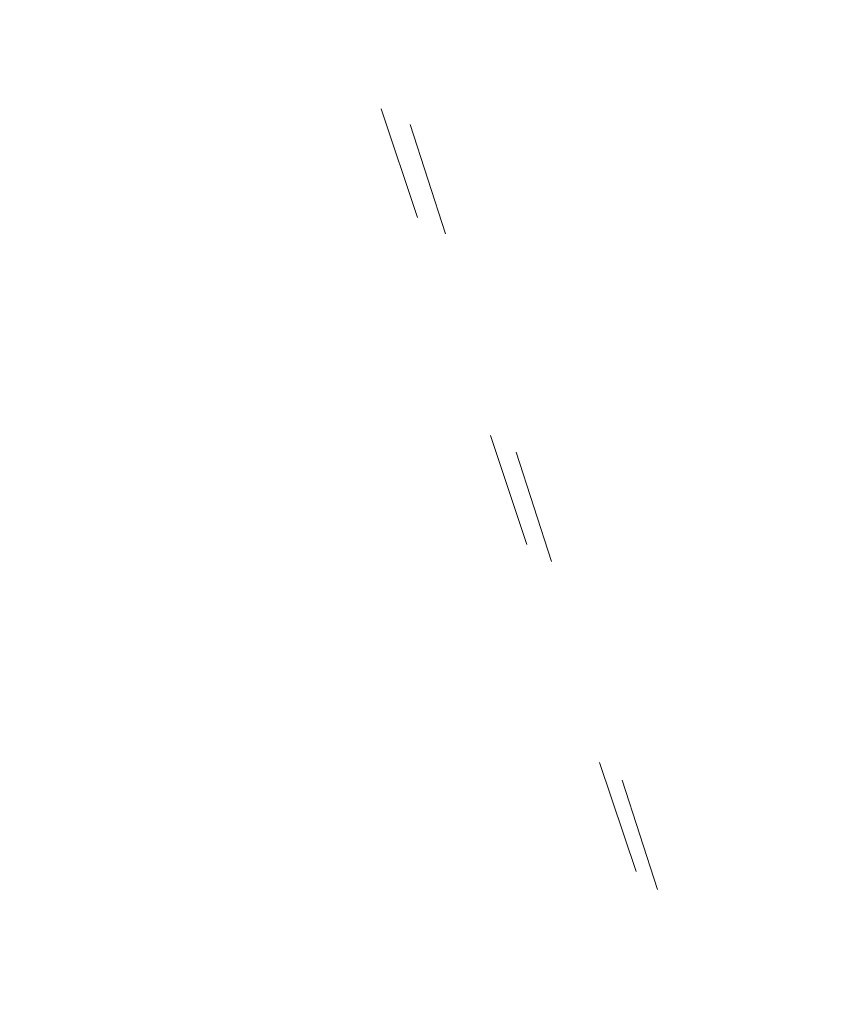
# Model space of a CAD drawing. Header units: millimetres. Extents: x -62314 to 79800, y -34032 to 28340.
# Tile 211 of 256: x 64778 to 65032, y -2336 to -2033. Entities that reach past the tile are written whole.
import ezdxf

# ---------------------------------------------------------------- set-up
doc = ezdxf.new("R2010")
doc.units = ezdxf.units.MM
doc.header["$LTSCALE"] = 508
doc.linetypes.add('Dash Style-5', pattern=[0.20828, 0.069425, -0.138855])
doc.linetypes.add('Dash Style-6', pattern=[1.04164, 0.625, -0.20828, 0.06943, -0.13893])
for name, color, linetype, lineweight in [('(00) tekening-aanzicht grijs', 8, 'Continuous', 0), ('(00) tekening-stramien-algemeen', 7, 'Dash Style-6', 0), ('(28) hoofddraagconstructie-bovenliggend', 1, 'Dash Style-5', 0), ('None', 7, 'Continuous', 0)]:
    doc.layers.add(name, color=color, linetype=linetype, lineweight=lineweight)

# ---------------------------------------------------------------- blocks, each defined once
blk = doc.blocks.new('blok b-v1-gevel_constructie')
at = {"layer": '(28) hoofddraagconstructie-bovenliggend', "color": 2, "lineweight": 0, "transparency": 33554687, "flags": 128}
blk.add_lwpolyline([(17785.37, 22576.13), (14526.48, 27614.64), (14778.38, 27777.57), (18037.27, 22739.06)], close=True, dxfattribs=at)
blk = doc.blocks.new('blok B 01 (2D)')
at = {"layer": '(00) tekening-aanzicht grijs', "color": 17, "lineweight": 0, "transparency": 33554687, "flags": 128}
blk.add_lwpolyline([(67147.1, 17815), (67147.15, 17815, 0.120217), (58755.98, 30980.72), (59001.11, 31046.44), (59684.33, 30368.24), (59885.21, 30565.97, -0.112264), (67637.51, 17925.97, -0.000404), (67654.79, 17874.82), (67653.59, 17874.13, -0.068823), (67693, 17589.15), (67693, 8520.64), (67193, 8520.64), (67193, 17589.15, 0.081822), (67163.93, 17765.58)], format="xyb", dxfattribs=at)
at = {"layer": '(28) hoofddraagconstructie-bovenliggend', "color": 2, "lineweight": 0, "transparency": 33554687, "flags": 128}
blk.add_lwpolyline([(59478.01, 30916.31), (62063.37, 28017.84), (65277.31, 23158.29)], dxfattribs=at)
at = {"layer": 'None', "color": 17, "lineweight": 0, "transparency": 33554687, "flags": 128}
blk.add_lwpolyline([(67854.77, 18398.59, 0.109455), (60141.36, 30818.11)], format="xyb", dxfattribs=at)
at = {"layer": 'None', "color": 17, "transparency": 33554687}
blk.add_blockref('blok b-v1-gevel_constructie', (47480.01, -0.02), dxfattribs=at)
blk = doc.blocks.new('Stramien blok B')
at = {"layer": '(00) tekening-stramien-algemeen', "color": 2, "lineweight": 0, "transparency": 33554687}
blk.add_arc((35700.81, -3868.71), 33612.33, 18.044708, 49.822253, dxfattribs=at)

msp = doc.modelspace()

# ---------------------------------------------------------------- block references
at = {"layer": 'None', "color": 17, "transparency": 33554687}
for name, p, rotation in [('blok B 01 (2D)', (-3125.94, -10622.93), 344.9999999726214), ('Stramien blok B', (0, 0), 344.9999645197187)]:
    msp.add_blockref(name, p, dxfattribs=dict(at, rotation=rotation))

doc.saveas('drawing.dxf')
